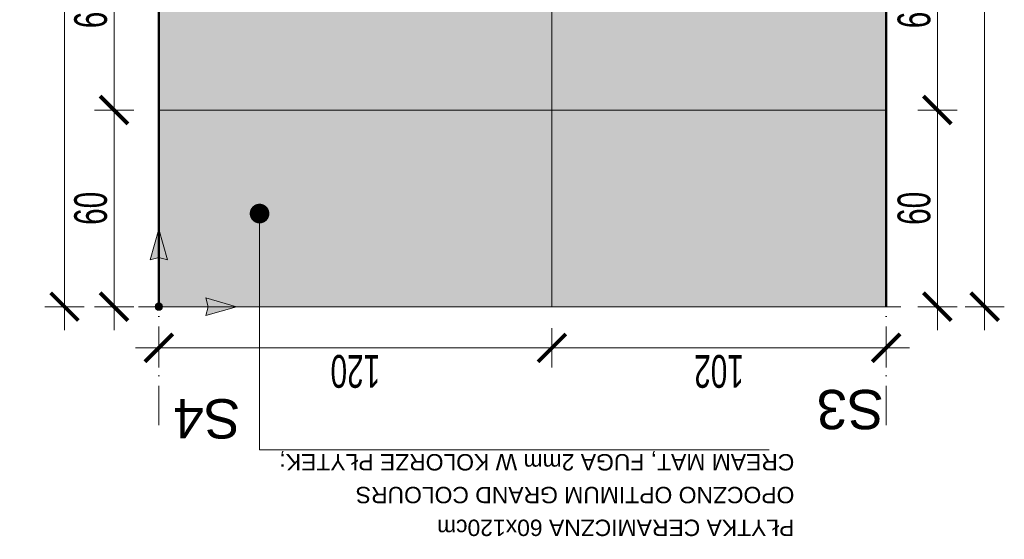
# Model space of a CAD drawing. Header units: millimetres. Extents: x -6792 to 22441, y -13430 to 4653.
# Tile 7 of 256: x -5816 to -5515, y -8782 to -8624. Entities that reach past the tile are written whole.
import ezdxf
from ezdxf import colors
from ezdxf.entities.mleader import LeaderData, LeaderLine
from ezdxf.math import Vec2, Vec3

# ---------------------------------------------------------------- set-up
doc = ezdxf.new("R2010")
doc.units = ezdxf.units.MM
doc.linetypes.add('ACAD_ISO02W100', pattern=[15, 12, -3])
doc.linetypes.add('ACAD_ISO10W100', pattern=[18, 12, -3, 0, -3])
for name, color, linetype, lineweight in [('_A_KOLORYSTYKA ŚCIAN', 40, 'Continuous', 5), ('_A_OPIS', 253, 'Continuous', 9), ('_A_ROZWINIĘCIA_RYSUNEK ŚCIAN', 252, 'Continuous', 15), ('_A_ROZWINIĘCIA_WYMIARY', 252, 'Continuous', 15), ('_A_WIDOK', 163, 'Continuous', 13), ('_A_ŚCIANY PROJEKTOWANE', 150, 'Continuous', 50)]:
    doc.layers.add(name, color=color, linetype=linetype, lineweight=lineweight)
doc.styles.add('DIM', font='arial.ttf', dxfattribs={"width": 0.65})
doc.styles.get("Standard").update_dxf_attribs({"font": 'arial.ttf'})
doc.dimstyles.new('BP_EU_25-50', dxfattribs={"dimtxt": 10, "dimasz": 0.8, "dimexe": 0.75, "dimexo": 1, "dimgap": 2, "dimtad": 1, "dimdec": 0, "dimzin": 9, "dimdsep": 46, "dimtxsty": 'DIM', "dimblk": 'ARCH_1', "dimcen": 0, "dimdle": 50, "dimse1": 1, "dimse2": 1, "dimclrd": 256, "dimclre": 256, "dimclrt": 256, "dimadec": 0, "dimazin": 2, "dimtfac": 1, "dimtdec": 0, "dimtix": 1, "dimtmove": 2, "dimatfit": 0, "dimfxl": 0.75, "dimtolj": 1, "dimtzin": 0, "dimlwd": 15, "dimlwe": -1, "dimarcsym": 0})

# ---------------------------------------------------------------- blocks, each defined once
blk = doc.blocks.new('ARCH_1')
for p, q in [((0, 7.5), (0, -7.5)), ((8.92, 0), (-8.92, 0))]:
    blk.add_line(p, q)
at = {"const_width": 1.5}
blk.add_lwpolyline([(5.3, 5.3), (-5.3, -5.3)], dxfattribs=at)
blk = doc.blocks.new('*D2132')
at = {"layer": '_A_ROZWINIĘCIA_WYMIARY', "lineweight": 15, "transparency": 16777216}
blk.add_line((-5786.97, -8652.08), (-5786.97, -8710.48), dxfattribs=at)
at = {"layer": 'Defpoints', "color": 0, "transparency": 16777216}
for p in [(-5773.32, -8651.28), (-5786.97, -8711.28), (-5773.32, -8711.28)]:
    blk.add_point(p, dxfattribs=at)
at = {"layer": '_A_ROZWINIĘCIA_WYMIARY', "lineweight": 15, "transparency": 16777216, "xscale": 0.8, "yscale": 0.8, "zscale": 0.8}
for p, rotation in [((-5786.97, -8651.28), 90), ((-5786.97, -8711.28), 270)]:
    blk.add_blockref('ARCH_1', p, dxfattribs=dict(at, rotation=rotation))
at = {"layer": '_A_ROZWINIĘCIA_WYMIARY', "transparency": 16777216, "insert": (-5794.07, -8681.28), "char_height": 10, "attachment_point": 5, "rotation": 90, "style": 'DIM'}
blk.add_mtext('\\A1;60', dxfattribs=at)
blk = doc.blocks.new('*D2134')
at = {"layer": '_A_ROZWINIĘCIA_WYMIARY', "lineweight": 15, "transparency": 16777216}
blk.add_line((-5786.97, -8592.08), (-5786.97, -8650.48), dxfattribs=at)
at = {"layer": 'Defpoints', "color": 0, "transparency": 16777216}
for p in [(-5773.32, -8591.28), (-5786.97, -8651.28), (-5773.32, -8651.28)]:
    blk.add_point(p, dxfattribs=at)
at = {"layer": '_A_ROZWINIĘCIA_WYMIARY', "lineweight": 15, "transparency": 16777216, "xscale": 0.8, "yscale": 0.8, "zscale": 0.8}
for p, rotation in [((-5786.97, -8591.28), 90), ((-5786.97, -8651.28), 270)]:
    blk.add_blockref('ARCH_1', p, dxfattribs=dict(at, rotation=rotation))
at = {"layer": '_A_ROZWINIĘCIA_WYMIARY', "transparency": 16777216, "insert": (-5794.07, -8621.28), "char_height": 10, "attachment_point": 5, "rotation": 90, "style": 'DIM'}
blk.add_mtext('\\A1;60', dxfattribs=at)
blk = doc.blocks.new('*D2121')
at = {"layer": '_A_ROZWINIĘCIA_WYMIARY', "lineweight": 15, "transparency": 16777216}
blk.add_line((-5802.09, -8412.08), (-5802.09, -8710.48), dxfattribs=at)
at = {"layer": 'Defpoints', "color": 0, "transparency": 16777216}
for p in [(-5773.32, -8411.28), (-5802.09, -8711.28), (-5773.32, -8711.28)]:
    blk.add_point(p, dxfattribs=at)
at = {"layer": '_A_ROZWINIĘCIA_WYMIARY', "lineweight": 15, "transparency": 16777216, "xscale": 0.8, "yscale": 0.8, "zscale": 0.8}
for p, rotation in [((-5802.09, -8411.28), 90), ((-5802.09, -8711.28), 270)]:
    blk.add_blockref('ARCH_1', p, dxfattribs=dict(at, rotation=rotation))
at = {"layer": '_A_ROZWINIĘCIA_WYMIARY', "transparency": 16777216, "insert": (-5809.2, -8561.28), "char_height": 10, "attachment_point": 5, "rotation": 90, "style": 'DIM'}
blk.add_mtext('\\A1;300', dxfattribs=at)
blk = doc.blocks.new('*D2125')
at = {"layer": '_A_ROZWINIĘCIA_WYMIARY', "lineweight": 15, "transparency": 16777216}
blk.add_line((-5535.67, -8592.08), (-5535.67, -8650.48), dxfattribs=at)
at = {"layer": 'Defpoints', "color": 0, "transparency": 16777216}
for p in [(-5551.32, -8591.28), (-5551.32, -8651.28), (-5535.67, -8651.28)]:
    blk.add_point(p, dxfattribs=at)
at = {"layer": '_A_ROZWINIĘCIA_WYMIARY', "lineweight": 15, "transparency": 16777216, "xscale": 0.8, "yscale": 0.8, "zscale": 0.8}
for p, rotation in [((-5535.67, -8591.28), 90), ((-5535.67, -8651.28), 270)]:
    blk.add_blockref('ARCH_1', p, dxfattribs=dict(at, rotation=rotation))
at = {"layer": '_A_ROZWINIĘCIA_WYMIARY', "transparency": 16777216, "insert": (-5542.77, -8621.28), "char_height": 10, "attachment_point": 5, "rotation": 90, "style": 'DIM'}
blk.add_mtext('\\A1;60', dxfattribs=at)
blk = doc.blocks.new('*D2126')
at = {"layer": '_A_ROZWINIĘCIA_WYMIARY', "lineweight": 15, "transparency": 16777216}
blk.add_line((-5535.67, -8652.08), (-5535.67, -8710.48), dxfattribs=at)
at = {"layer": 'Defpoints', "color": 0, "transparency": 16777216}
for p in [(-5551.32, -8651.28), (-5551.32, -8711.28), (-5535.67, -8711.28)]:
    blk.add_point(p, dxfattribs=at)
at = {"layer": '_A_ROZWINIĘCIA_WYMIARY', "lineweight": 15, "transparency": 16777216, "xscale": 0.8, "yscale": 0.8, "zscale": 0.8}
for p, rotation in [((-5535.67, -8651.28), 90), ((-5535.67, -8711.28), 270)]:
    blk.add_blockref('ARCH_1', p, dxfattribs=dict(at, rotation=rotation))
at = {"layer": '_A_ROZWINIĘCIA_WYMIARY', "transparency": 16777216, "insert": (-5542.77, -8681.28), "char_height": 10, "attachment_point": 5, "rotation": 90, "style": 'DIM'}
blk.add_mtext('\\A1;60', dxfattribs=at)
blk = doc.blocks.new('*D2127')
at = {"layer": '_A_ROZWINIĘCIA_WYMIARY', "lineweight": 15, "transparency": 16777216}
blk.add_line((-5521.25, -8412.08), (-5521.25, -8710.48), dxfattribs=at)
at = {"layer": 'Defpoints', "color": 0, "transparency": 16777216}
for p in [(-5551.32, -8411.28), (-5551.32, -8711.28), (-5521.25, -8711.28)]:
    blk.add_point(p, dxfattribs=at)
at = {"layer": '_A_ROZWINIĘCIA_WYMIARY', "lineweight": 15, "transparency": 16777216, "xscale": 0.8, "yscale": 0.8, "zscale": 0.8}
for p, rotation in [((-5521.25, -8411.28), 90), ((-5521.25, -8711.28), 270)]:
    blk.add_blockref('ARCH_1', p, dxfattribs=dict(at, rotation=rotation))
at = {"layer": '_A_ROZWINIĘCIA_WYMIARY', "transparency": 16777216, "insert": (-5528.36, -8561.28), "char_height": 10, "attachment_point": 5, "rotation": 90, "style": 'DIM'}
blk.add_mtext('\\A1;300', dxfattribs=at)
blk = doc.blocks.new('_Dot')
at = {"color": 0, "linetype": 'ByBlock', "lineweight": -2}
blk.add_line((-0.5, 0), (-1, 0), dxfattribs=at)
at = {"color": 0, "linetype": 'ByBlock', "const_width": 0.5}
blk.add_lwpolyline([(-0.25, 0, 1), (0.25, 0, 1)], format="xyb", close=True, dxfattribs=at)
blk = doc.blocks.new('początek')
at = {"true_color": 0xf61509}
h = blk.add_hatch(color=1, dxfattribs=at)
h.dxf.hatch_style = 2
h.paths.add_polyline_path([(0, 24.67), (-2.76, 14.93), (0, 15.67), (2.76, 14.93)])
h = blk.add_hatch(color=1, dxfattribs=at)
h.dxf.hatch_style = 2
h.paths.add_polyline_path([(-1.16, 0), (-1.16, -0.06), (-1.15, -0.12), (-1.15, -0.18), (-1.13, -0.24), (-1.12, -0.3), (-1.1, -0.36), (-1.08, -0.42), (-1.06, -0.47), (-1.03, -0.53), (-1, -0.58), (-0.97, -0.63), (-0.94, -0.68), (-0.9, -0.73), (-0.86, -0.78), (-0.82, -0.82), (-0.78, -0.86), (-0.73, -0.9), (-0.68, -0.94), (-0.63, -0.97), (-0.58, -1), (-0.53, -1.03), (-0.47, -1.06), (-0.42, -1.08), (-0.36, -1.1), (-0.3, -1.12), (-0.24, -1.13), (-0.18, -1.15), (-0.12, -1.15), (-0.06, -1.16), (0, -1.16), (0.06, -1.16), (0.12, -1.15), (0.18, -1.15), (0.24, -1.13), (0.3, -1.12), (0.36, -1.1), (0.42, -1.08), (0.47, -1.06), (0.53, -1.03), (0.58, -1), (0.63, -0.97), (0.68, -0.94), (0.73, -0.9), (0.78, -0.86), (0.82, -0.82), (0.86, -0.78), (0.9, -0.73), (0.94, -0.68), (0.97, -0.63), (1, -0.58), (1.03, -0.53), (1.06, -0.47), (1.08, -0.42), (1.1, -0.36), (1.12, -0.3), (1.13, -0.24), (1.15, -0.18), (1.15, -0.12), (1.16, -0.06), (1.16, 0), (1.16, 0.06), (1.15, 0.12), (1.15, 0.18), (1.13, 0.24), (1.12, 0.3), (1.1, 0.36), (1.08, 0.42), (1.06, 0.47), (1.03, 0.53), (1, 0.58), (0.97, 0.63), (0.94, 0.68), (0.9, 0.73), (0.86, 0.78), (0.82, 0.82), (0.78, 0.86), (0.73, 0.9), (0.68, 0.94), (0.63, 0.97), (0.58, 1), (0.53, 1.03), (0.47, 1.06), (0.42, 1.08), (0.36, 1.1), (0.3, 1.12), (0.24, 1.13), (0.18, 1.15), (0.12, 1.15), (0.06, 1.16), (0, 1.16), (-0.06, 1.16), (-0.12, 1.15), (-0.18, 1.15), (-0.24, 1.13), (-0.3, 1.12), (-0.36, 1.1), (-0.42, 1.08), (-0.47, 1.06), (-0.53, 1.03), (-0.58, 1), (-0.63, 0.97), (-0.68, 0.94), (-0.73, 0.9), (-0.78, 0.86), (-0.82, 0.82), (-0.86, 0.78), (-0.9, 0.73), (-0.94, 0.68), (-0.97, 0.63), (-1, 0.58), (-1.03, 0.53), (-1.06, 0.47), (-1.08, 0.42), (-1.1, 0.36), (-1.12, 0.3), (-1.13, 0.24), (-1.15, 0.18), (-1.15, 0.12), (-1.16, 0.06)])
h = blk.add_hatch(color=1, dxfattribs=at)
h.dxf.hatch_style = 2
h.paths.add_polyline_path([(24.67, 0), (14.93, 2.76), (15.67, 0), (14.93, -2.76)])
at = {"color": 1, "true_color": 0xf61509}
for p, q in [((0, 15.67), (0, 1.16)), ((1.16, 0), (15.67, 0)), ((0, -1.16), (0, -6.42))]:
    blk.add_line(p, q, dxfattribs=at)
for points in [[(0, 15.67), (2.76, 14.93), (0, 24.67), (-2.76, 14.93)], [(15.67, 0), (14.93, 2.76), (24.67, 0), (14.93, -2.76)]]:
    blk.add_lwpolyline(points, close=True, dxfattribs=at)
blk.add_circle((0, 0), 1.16, dxfattribs=at)
blk = doc.blocks.new('*D3125')
at = {"layer": '_A_ROZWINIĘCIA_WYMIARY', "lineweight": 15, "transparency": 16777216}
blk.add_line((-5772.52, -8723.85), (-5654.12, -8723.85), dxfattribs=at)
at = {"layer": 'Defpoints', "color": 0, "transparency": 16777216}
for p in [(-5773.32, -8711.28), (-5653.32, -8711.28), (-5653.32, -8723.85)]:
    blk.add_point(p, dxfattribs=at)
at = {"layer": '_A_ROZWINIĘCIA_WYMIARY', "lineweight": 15, "transparency": 16777216, "xscale": 0.8, "yscale": 0.8, "zscale": 0.8, "rotation": 180}
blk.add_blockref('ARCH_1', (-5773.32, -8723.85), dxfattribs=at)
at = {"layer": '_A_ROZWINIĘCIA_WYMIARY', "lineweight": 15, "transparency": 16777216, "xscale": 0.8, "yscale": 0.8, "zscale": 0.8}
blk.add_blockref('ARCH_1', (-5653.32, -8723.85), dxfattribs=at)
at = {"layer": '_A_ROZWINIĘCIA_WYMIARY', "transparency": 16777216, "insert": (-5713.32, -8730.95), "char_height": 10, "attachment_point": 5, "rotation": 180, "style": 'DIM'}
blk.add_mtext('\\A1;120', dxfattribs=at)
blk = doc.blocks.new('*D3126')
at = {"layer": '_A_ROZWINIĘCIA_WYMIARY', "lineweight": 15, "transparency": 16777216}
blk.add_line((-5652.52, -8723.85), (-5552.12, -8723.85), dxfattribs=at)
at = {"layer": 'Defpoints', "color": 0, "transparency": 16777216}
for p in [(-5653.32, -8711.28), (-5551.32, -8711.28), (-5551.32, -8723.85)]:
    blk.add_point(p, dxfattribs=at)
at = {"layer": '_A_ROZWINIĘCIA_WYMIARY', "lineweight": 15, "transparency": 16777216, "xscale": 0.8, "yscale": 0.8, "zscale": 0.8, "rotation": 180}
blk.add_blockref('ARCH_1', (-5653.32, -8723.85), dxfattribs=at)
at = {"layer": '_A_ROZWINIĘCIA_WYMIARY', "lineweight": 15, "transparency": 16777216, "xscale": 0.8, "yscale": 0.8, "zscale": 0.8}
blk.add_blockref('ARCH_1', (-5551.32, -8723.85), dxfattribs=at)
at = {"layer": '_A_ROZWINIĘCIA_WYMIARY', "transparency": 16777216, "insert": (-5602.32, -8730.95), "char_height": 10, "attachment_point": 5, "rotation": 180, "style": 'DIM'}
blk.add_mtext('\\A1;102', dxfattribs=at)

msp = doc.modelspace()

# ---------------------------------------------------------------- hatches: boundary and pattern name
at = {"layer": '_A_ROZWINIĘCIA_RYSUNEK ŚCIAN', "true_color": 0xddccbb}
h = msp.add_hatch(color=254, dxfattribs=at)
h.dxf.hatch_style = 1
h.paths.add_polyline_path([(-5551.32, -8711.284), (-5551.32, -8419.284), (-5773.32, -8419.284), (-5773.32, -8711.284)])

# ---------------------------------------------------------------- linework, layer by layer
at = {"layer": '_A_OPIS', "linetype": 'ACAD_ISO10W100'}
for points in [[(-5773.32, -8747.421), (-5773.32, -8323.284)], [(-5551.32, -8747.422), (-5551.32, -8323.286)]]:
    msp.add_lwpolyline(points, dxfattribs=at)
at = {"layer": '_A_ROZWINIĘCIA_RYSUNEK ŚCIAN'}
for points in [[(-5653.32, -8651.284), (-5773.32, -8651.284), (-5773.32, -8591.284), (-5653.32, -8591.284)], [(-5653.32, -8651.284), (-5551.32, -8651.284), (-5551.32, -8591.284), (-5653.32, -8591.284)], [(-5653.32, -8711.284), (-5773.32, -8711.284), (-5773.32, -8651.284), (-5653.32, -8651.284)], [(-5653.32, -8711.284), (-5551.32, -8711.284), (-5551.32, -8651.284), (-5653.32, -8651.284)]]:
    msp.add_lwpolyline(points, close=True, dxfattribs=at)
at = {"layer": '_A_WIDOK'}
msp.add_lwpolyline([(-5546.82, -8711.284), (-5773.32, -8711.284)], dxfattribs=at)
at = {"layer": '_A_ŚCIANY PROJEKTOWANE'}
for points in [[(-5773.32, -8411.284), (-5773.32, -8711.284)], [(-5551.32, -8411.284), (-5551.32, -8711.284)]]:
    msp.add_lwpolyline(points, dxfattribs=at)

# ---------------------------------------------------------------- block references
at = {"layer": '_A_KOLORYSTYKA ŚCIAN', "xscale": -0.9599320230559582, "yscale": 0.9599320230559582, "zscale": 0.9599320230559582, "rotation": 270}
msp.add_blockref('początek', (-5773.32, -8711.284), dxfattribs=at)

# ---------------------------------------------------------------- texts
at = {"layer": '_A_OPIS', "linetype": 'ACAD_ISO02W100', "char_height": 12, "attachment_point": 3, "rotation": 180}
for s, insert in [('S3', (-5572.531, -8748.67)), ('S4', (-5768.896, -8751.5))]:
    msp.add_mtext_dynamic_manual_height_columns(s, width=46.3498, gutter_width=40, heights=[0], dxfattribs=dict(at, insert=insert))

# ---------------------------------------------------------------- dimensions: what is measured, and where the dimension line sits
at = {"layer": '_A_ROZWINIĘCIA_WYMIARY'}
for base, p1, p2, angle, picture, middle in [((-5802.094, -8711.284), (-5773.32, -8411.284), (-5773.32, -8711.284), 270, '*D2121', (-5809.203, -8561.284)), ((-5786.966, -8651.284), (-5773.32, -8591.284), (-5773.32, -8651.284), 270, '*D2134', (-5794.071, -8621.284)), ((-5786.966, -8711.284), (-5773.32, -8651.284), (-5773.32, -8711.284), 270, '*D2132', (-5794.071, -8681.284)), ((-5653.32, -8723.847), (-5773.32, -8711.284), (-5653.32, -8711.284), 180, '*D3125', (-5713.32, -8730.953)), ((-5551.32, -8723.847), (-5653.32, -8711.284), (-5551.32, -8711.284), 180, '*D3126', (-5602.32, -8730.953))]:
    dim = msp.add_linear_dim(base=base, p1=p1, p2=p2, angle=angle, dimstyle='BP_EU_25-50', dxfattribs=at)
    dim.commit()
    dim.dimension.update_dxf_attribs({"geometry": picture, "text_midpoint": middle})
at = {"layer": '_A_ROZWINIĘCIA_WYMIARY', "color": 3}
for base, p1, p2, picture, middle in [((-5521.254, -8711.284), (-5551.32, -8411.284), (-5551.32, -8711.284), '*D2127', (-5528.363, -8561.284)), ((-5535.668, -8651.284), (-5551.32, -8591.284), (-5551.32, -8651.284), '*D2125', (-5542.774, -8621.284)), ((-5535.668, -8711.284), (-5551.32, -8651.284), (-5551.32, -8711.284), '*D2126', (-5542.774, -8681.284))]:
    dim = msp.add_linear_dim(base=base, p1=p1, p2=p2, angle=270, dimstyle='BP_EU_25-50', dxfattribs=at)
    dim.commit()
    dim.dimension.update_dxf_attribs({"geometry": picture, "text_midpoint": middle})

# ---------------------------------------------------------------- leaders
at = {"layer": '_A_OPIS', "linetype": 'ByBlock'}
ml = msp.add_multileader_mtext('Standard', dxfattribs=at)
ml.set_content('PŁYTKA CERAMICZNA 60x120cm \\POPOCZNO OPTIMUM GRAND COLOURS\\PCREAM MAT, FUGA 2mm W KOLORZE PŁYTEK;', color=256)
ml.set_leader_properties(color=256, linetype='ByLayer', lineweight=-1)
ml.set_arrow_properties(name='DOT')
ml.build(insert=Vec2(0, 0))
ml.multileader.update_dxf_attribs({"text_left_attachment_type": 6, "text_right_attachment_type": 5, "dogleg_length": 3, "arrow_head_size": 6})
ctx = ml.context
ctx.base_point, ctx.char_height, ctx.arrow_head_size, ctx.plane_origin, ctx.plane_x_axis, ctx.plane_y_axis = Vec3(-5577.331, -8775.255), 5, 6, Vec3(-5742.555, -8291.362), Vec3(-1, 0), Vec3(0, -1)
ctx.left_attachment, ctx.right_attachment = 6, 5
notes = []
notes.append((ctx, [(0, (1, 1, 0), (-5742.555, -8754.957), (1, 0), 5.014, [(0, [(-5742.555, -8682.875)], 0, [])])]))
ctx.mtext.insert, ctx.mtext.text_direction, ctx.mtext.rotation, ctx.mtext.line_spacing_factor, ctx.mtext.flow_direction = Vec3(-5579.331, -8781.255), Vec3(-1, 0), 3.1415927, 1.2, 5
for ctx, leaders in notes:
    for number, flags, end, landing, length, lines in leaders:
        leader = LeaderData()
        leader.index, (leader.has_last_leader_line, leader.has_dogleg_vector, leader.attachment_direction) = number, flags
        leader.last_leader_point, leader.dogleg_vector, leader.dogleg_length = Vec3(end), Vec3(landing), length
        for number, points, colour, breaks in lines:
            line = LeaderLine()
            line.index, line.vertices, line.color, line.breaks = number, Vec3.list(points), colors.encode_raw_color(colour), breaks
            leader.lines.append(line)
        ctx.leaders.append(leader)

doc.saveas('drawing.dxf')
